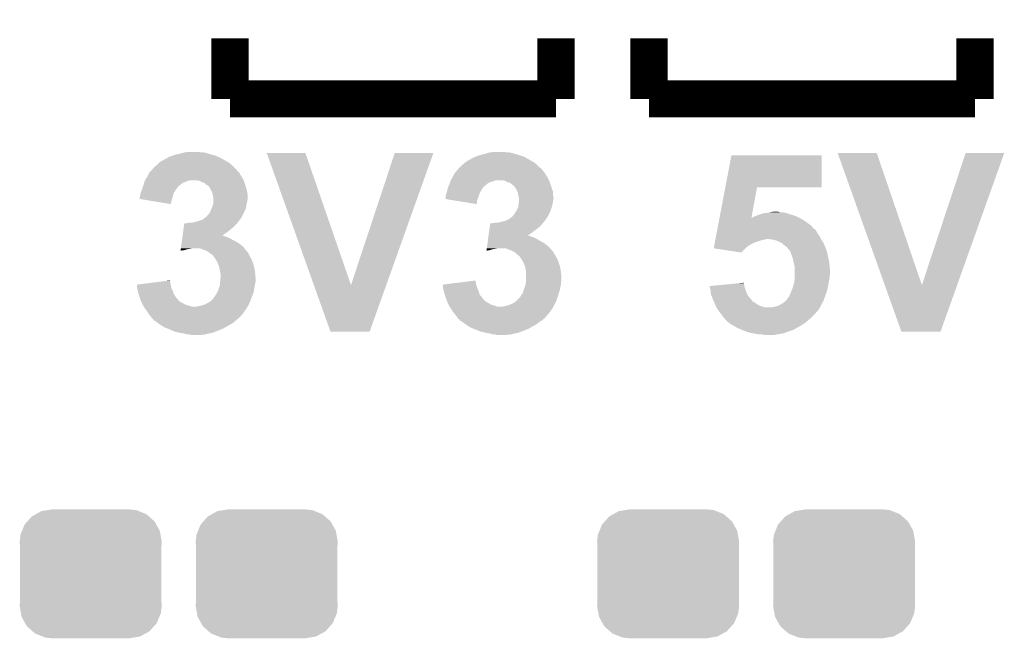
# Model space of a CAD drawing. Extents: x -0.05 to 0.95, y -0.15 to 2.1.
# Tile 6 of 38: x 0.32 to 0.54, y 0.09 to 0.23. Entities that reach past the tile are written whole.
import ezdxf

# ---------------------------------------------------------------- set-up
doc = ezdxf.new("R2010")
doc.units = 0
doc.layers.get('0').update_dxf_attribs({"linetype": 'CONTINUOUS'})
doc.layers.add('PAC1811_CLICK_V100A_GTO', color=14, linetype='CONTINUOUS')
doc.layers.add('PAC1811_CLICK_V100A_GTS', color=12, linetype='CONTINUOUS')

# ---------------------------------------------------------------- blocks, each defined once
blk = doc.blocks.new('CUSTOM_78')
for points in [[(-0.01263, 0.01234), (-0.01175, 0.01282), (0.01249, 0.01234), (0.01194, 0.01282)], [(-0.01175, 0.01282), (-0.01057, 0.01347), (0.01194, 0.01282), (0.01032, 0.01347)], [(-0.01057, 0.01347), (-0.0092, 0.01369), (0.01032, 0.01347), (0.00976, 0.01369)], [(-0.0092, 0.01369), (-0.00825, 0.01385), (0.00976, 0.01369), (0.00825, 0.01385)], [(-0.01475, 0.00922), (-0.01419, 0.01059), (0.01485, 0.00922), (0.01409, 0.01059)], [(-0.01419, 0.01059), (-0.01358, 0.01127), (0.01409, 0.01059), (0.01371, 0.01127)], [(-0.01358, 0.01127), (-0.01263, 0.01234), (0.01371, 0.01127), (0.01249, 0.01234)], [(-0.01508, 0.00841), (-0.01475, 0.00922), (0.01499, 0.00841), (0.01485, 0.00922)], [(-0.01525, 0.0069), (-0.01508, 0.00841), (0.01525, 0.0069), (0.01499, 0.00841)], [(-0.0152, 0.00607), (-0.01525, 0.0069), (0.0152, 0.00607), (0.01525, 0.0069)], [(-0.0152, -0.00607), (-0.0152, 0.00607), (0.0152, -0.00607), (0.0152, 0.00607)], [(-0.01525, -0.0069), (-0.0152, -0.00607), (0.01525, -0.0069), (0.0152, -0.00607)], [(-0.01499, -0.00841), (-0.01525, -0.0069), (0.01508, -0.00841), (0.01525, -0.0069)], [(-0.01485, -0.00922), (-0.01499, -0.00841), (0.01475, -0.00922), (0.01508, -0.00841)], [(-0.01409, -0.01059), (-0.01485, -0.00922), (0.01419, -0.01059), (0.01475, -0.00922)], [(-0.01371, -0.01127), (-0.01409, -0.01059), (0.01358, -0.01127), (0.01419, -0.01059)], [(-0.01249, -0.01234), (-0.01371, -0.01127), (0.01263, -0.01234), (0.01358, -0.01127)], [(-0.01194, -0.01282), (-0.01249, -0.01234), (0.01175, -0.01282), (0.01263, -0.01234)], [(-0.01032, -0.01347), (-0.01194, -0.01282), (0.01057, -0.01347), (0.01175, -0.01282)], [(-0.00976, -0.01369), (-0.01032, -0.01347), (0.0092, -0.01369), (0.01057, -0.01347)], [(-0.00825, -0.01385), (-0.00976, -0.01369), (0.00825, -0.01385), (0.0092, -0.01369)]]:
    blk.add_solid(points)

msp = doc.modelspace()

# ---------------------------------------------------------------- linework, layer by layer
at = {"layer": 'PAC1811_CLICK_V100A_GTO', "const_width": 0.008}
for points in [[(0.37, 0.208), (0.37, 0.221)], [(0.44, 0.208), (0.44, 0.221)], [(0.46, 0.208), (0.46, 0.221)], [(0.53, 0.208), (0.53, 0.221)], [(0.37, 0.208), (0.44, 0.208)], [(0.46, 0.208), (0.53, 0.208)]]:
    msp.add_lwpolyline(points, dxfattribs=at)
at = {"layer": 'PAC1811_CLICK_V100A_GTO'}
for points in [[(0.3549, 0.1944), (0.35616, 0.1951), (0.36962, 0.1944), (0.3684, 0.1951)], [(0.35616, 0.1951), (0.3567, 0.1954), (0.3684, 0.1951), (0.3678, 0.1954)], [(0.3567, 0.1954), (0.3568, 0.1955), (0.3678, 0.1954), (0.3676, 0.1955)], [(0.3568, 0.1955), (0.3577, 0.1958), (0.3676, 0.1955), (0.3669, 0.1958)], [(0.3577, 0.1958), (0.3583, 0.196), (0.3669, 0.1958), (0.3662, 0.196)], [(0.3583, 0.196), (0.3592, 0.1962), (0.3662, 0.196), (0.3655, 0.1962)], [(0.3592, 0.1962), (0.35987, 0.1964), (0.3655, 0.1962), (0.3649, 0.1964)], [(0.35987, 0.1964), (0.3602, 0.1965), (0.3649, 0.1964), (0.3643, 0.1965)], [(0.3602, 0.1965), (0.3612, 0.1966), (0.3638, 0.1965), (0.3633, 0.1966)], [(0.38803, 0.168), (0.3779, 0.1964), (0.396, 0.168), (0.3862, 0.1964)], [(0.3779, 0.1964), (0.3779, 0.1964), (0.3862, 0.1964), (0.3779, 0.1964)], [(0.396, 0.168), (0.4054, 0.1964), (0.40357, 0.168), (0.4137, 0.1964)], [(0.4054, 0.1964), (0.4054, 0.1964), (0.4137, 0.1964), (0.4054, 0.1964)], [(0.4206, 0.1944), (0.4214, 0.1949), (0.43522, 0.1944), (0.43435, 0.1949)], [(0.4214, 0.1949), (0.4223, 0.1954), (0.43435, 0.1949), (0.43348, 0.1954)], [(0.4223, 0.1954), (0.4224, 0.1954), (0.43348, 0.1954), (0.43347, 0.1954)], [(0.4224, 0.1955), (0.4228, 0.1956), (0.4333, 0.1955), (0.43303, 0.1956)], [(0.4224, 0.1954), (0.4224, 0.1955), (0.43347, 0.1954), (0.4333, 0.1955)], [(0.4228, 0.1956), (0.4233, 0.1958), (0.43303, 0.1956), (0.4325, 0.1958)], [(0.4233, 0.1958), (0.424, 0.196), (0.4325, 0.1958), (0.4318, 0.196)], [(0.424, 0.196), (0.4248, 0.1962), (0.4318, 0.196), (0.4311, 0.1962)], [(0.4248, 0.1962), (0.42547, 0.1964), (0.4311, 0.1962), (0.4305, 0.1964)], [(0.42547, 0.1964), (0.4258, 0.1965), (0.4305, 0.1964), (0.4299, 0.1965)], [(0.4258, 0.1965), (0.4269, 0.1966), (0.4294, 0.1965), (0.4289, 0.1966)], [(0.47639, 0.189), (0.4777, 0.1959), (0.4971, 0.189), (0.4971, 0.1959)], [(0.4777, 0.1959), (0.4777, 0.1959), (0.4971, 0.1959), (0.4777, 0.1959)], [(0.51063, 0.168), (0.5005, 0.1964), (0.5186, 0.168), (0.5089, 0.1964)], [(0.5005, 0.1964), (0.5005, 0.1964), (0.5089, 0.1964), (0.5005, 0.1964)], [(0.5186, 0.168), (0.528, 0.1964), (0.52617, 0.168), (0.5363, 0.1964)], [(0.528, 0.1964), (0.528, 0.1964), (0.5363, 0.1964), (0.528, 0.1964)], [(0.3527, 0.1922), (0.3531, 0.1926), (0.3719, 0.1922), (0.3715, 0.1926)], [(0.3531, 0.1926), (0.3533, 0.1928), (0.3715, 0.1926), (0.37143, 0.1928)], [(0.3533, 0.1928), (0.35338, 0.1929), (0.37143, 0.1928), (0.3714, 0.1929)], [(0.35338, 0.1929), (0.35346, 0.193), (0.3714, 0.1929), (0.3712, 0.193)], [(0.35346, 0.193), (0.3537, 0.1933), (0.3712, 0.193), (0.3709, 0.1933)], [(0.3537, 0.1933), (0.35418, 0.1937), (0.3709, 0.1933), (0.3705, 0.1937)], [(0.35418, 0.1937), (0.3543, 0.1938), (0.3705, 0.1937), (0.37038, 0.1938)], [(0.3543, 0.1938), (0.3548, 0.1943), (0.37038, 0.1938), (0.3698, 0.1943)], [(0.3548, 0.1943), (0.3549, 0.1944), (0.3698, 0.1943), (0.36962, 0.1944)], [(0.4186, 0.1924), (0.41875, 0.1926), (0.43736, 0.1924), (0.4372, 0.1926)], [(0.41875, 0.1926), (0.4189, 0.1928), (0.4372, 0.1926), (0.43707, 0.1928)], [(0.4189, 0.1928), (0.419, 0.1929), (0.43707, 0.1928), (0.437, 0.1929)], [(0.419, 0.1929), (0.4192, 0.1931), (0.437, 0.1929), (0.4368, 0.1931)], [(0.4192, 0.1931), (0.4198, 0.1937), (0.4367, 0.1931), (0.4361, 0.1937)], [(0.4192, 0.1931), (0.4192, 0.1931), (0.4368, 0.1931), (0.4367, 0.1931)], [(0.4198, 0.1937), (0.4199, 0.1938), (0.4361, 0.1937), (0.43598, 0.1938)], [(0.4199, 0.1938), (0.42048, 0.1943), (0.43598, 0.1938), (0.4354, 0.1943)], [(0.42048, 0.1943), (0.4206, 0.1944), (0.4354, 0.1943), (0.43522, 0.1944)], [(0.35158, 0.19), (0.3517, 0.1904), (0.36, 0.19), (0.361, 0.1904)], [(0.3517, 0.1904), (0.35176, 0.1905), (0.361, 0.1904), (0.3615, 0.1905)], [(0.35176, 0.1905), (0.3522, 0.1912), (0.37294, 0.1905), (0.37256, 0.1912)], [(0.3522, 0.1912), (0.35226, 0.1913), (0.37256, 0.1912), (0.3725, 0.1913)], [(0.35226, 0.1913), (0.3527, 0.1921), (0.3725, 0.1913), (0.372, 0.1921)], [(0.3527, 0.1921), (0.3527, 0.1922), (0.372, 0.1921), (0.3719, 0.1922)], [(0.3635, 0.1904), (0.3628, 0.1905), (0.373, 0.1904), (0.37294, 0.1905)], [(0.364, 0.1901), (0.3635, 0.1904), (0.3731, 0.1901), (0.373, 0.1904)], [(0.41732, 0.1902), (0.4174, 0.1904), (0.4262, 0.1902), (0.4267, 0.1904)], [(0.4174, 0.1904), (0.41745, 0.1905), (0.4267, 0.1904), (0.4271, 0.1905)], [(0.41745, 0.1905), (0.4178, 0.1912), (0.43854, 0.1905), (0.43816, 0.1912)], [(0.4178, 0.1912), (0.41786, 0.1913), (0.43816, 0.1912), (0.4381, 0.1913)], [(0.41786, 0.1913), (0.4183, 0.1921), (0.4381, 0.1913), (0.4376, 0.1921)], [(0.4183, 0.1921), (0.4186, 0.1924), (0.4376, 0.1921), (0.43736, 0.1924)], [(0.4291, 0.1904), (0.4285, 0.1905), (0.4386, 0.1904), (0.43854, 0.1905)], [(0.4296, 0.1901), (0.4291, 0.1904), (0.4387, 0.1901), (0.4386, 0.1904)], [(0.3508, 0.1877), (0.35099, 0.1882), (0.3579, 0.1877), (0.3582, 0.1882)], [(0.35099, 0.1882), (0.3511, 0.1885), (0.3582, 0.1882), (0.35842, 0.1885)], [(0.3511, 0.1885), (0.35113, 0.1886), (0.35842, 0.1885), (0.3585, 0.1886)], [(0.35113, 0.1886), (0.35127, 0.189), (0.3585, 0.1886), (0.3587, 0.189)], [(0.35127, 0.189), (0.3513, 0.1891), (0.3587, 0.189), (0.3589, 0.1891)], [(0.3513, 0.1891), (0.35133, 0.1892), (0.3589, 0.1891), (0.3589, 0.1892)], [(0.35133, 0.1892), (0.3514, 0.1894), (0.3589, 0.1892), (0.35915, 0.1894)], [(0.3514, 0.1894), (0.35146, 0.1896), (0.35915, 0.1894), (0.3594, 0.1896)], [(0.35146, 0.1896), (0.35158, 0.19), (0.3594, 0.1896), (0.36, 0.19)], [(0.3644, 0.19), (0.364, 0.1901), (0.37313, 0.19), (0.3731, 0.1901)], [(0.3648, 0.1897), (0.3644, 0.19), (0.37323, 0.1897), (0.37313, 0.19)], [(0.365, 0.1895), (0.3648, 0.1897), (0.3733, 0.1895), (0.37323, 0.1897)], [(0.3652, 0.1894), (0.365, 0.1895), (0.37333, 0.1894), (0.3733, 0.1895)], [(0.36546, 0.1892), (0.3653, 0.1894), (0.3734, 0.1892), (0.37333, 0.1894)], [(0.3657, 0.1889), (0.36546, 0.1892), (0.37348, 0.1889), (0.3734, 0.1892)], [(0.3659, 0.1884), (0.3657, 0.1889), (0.3736, 0.1884), (0.37348, 0.1889)], [(0.36614, 0.188), (0.3659, 0.1884), (0.3737, 0.188), (0.3736, 0.1884)], [(0.4165, 0.1877), (0.41663, 0.1882), (0.4236, 0.1877), (0.4239, 0.1882)], [(0.41663, 0.1882), (0.4167, 0.1885), (0.4239, 0.1882), (0.42405, 0.1885)], [(0.4167, 0.1885), (0.41673, 0.1886), (0.42405, 0.1885), (0.4241, 0.1886)], [(0.41673, 0.1886), (0.41687, 0.189), (0.4241, 0.1886), (0.4244, 0.189)], [(0.41687, 0.189), (0.41693, 0.1892), (0.4244, 0.189), (0.4246, 0.1892)], [(0.41693, 0.1892), (0.417, 0.1894), (0.4246, 0.1892), (0.42485, 0.1894)], [(0.417, 0.1894), (0.41724, 0.19), (0.42485, 0.1894), (0.4256, 0.19)], [(0.41724, 0.19), (0.41732, 0.1902), (0.4256, 0.19), (0.4262, 0.1902)], [(0.4301, 0.19), (0.4296, 0.1901), (0.43873, 0.19), (0.4387, 0.1901)], [(0.4305, 0.1897), (0.4301, 0.19), (0.43883, 0.1897), (0.43873, 0.19)], [(0.4307, 0.1895), (0.4305, 0.1897), (0.4389, 0.1895), (0.43883, 0.1897)], [(0.4309, 0.1894), (0.4307, 0.1895), (0.43893, 0.1894), (0.4389, 0.1895)], [(0.4313, 0.1889), (0.4309, 0.1894), (0.4391, 0.1889), (0.43893, 0.1894)], [(0.4316, 0.1884), (0.4313, 0.1889), (0.43927, 0.1884), (0.4391, 0.1889)], [(0.43176, 0.188), (0.4316, 0.1884), (0.4394, 0.188), (0.43927, 0.1884)], [(0.47515, 0.1825), (0.47639, 0.189), (0.482, 0.1825), (0.4832, 0.189)], [(0.47639, 0.189), (0.47639, 0.189), (0.4832, 0.189), (0.4971, 0.189)], [(0.3506, 0.1868), (0.3507, 0.1871), (0.35764, 0.1868), (0.35773, 0.1871)], [(0.3506, 0.1865), (0.3506, 0.1868), (0.35756, 0.1865), (0.35764, 0.1868)], [(0.35182, 0.1863), (0.3506, 0.1865), (0.3575, 0.1863), (0.35756, 0.1865)], [(0.3507, 0.1871), (0.3508, 0.1877), (0.35773, 0.1871), (0.3579, 0.1877)], [(0.3573, 0.1854), (0.35182, 0.1863), (0.3573, 0.1854), (0.3575, 0.1863)], [(0.3662, 0.1879), (0.36614, 0.188), (0.37372, 0.1879), (0.3737, 0.188)], [(0.3663, 0.1874), (0.3662, 0.1879), (0.3738, 0.1874), (0.37372, 0.1879)], [(0.3664, 0.1869), (0.3663, 0.1874), (0.3738, 0.1869), (0.3738, 0.1874)], [(0.3664, 0.1863), (0.3664, 0.1869), (0.3738, 0.1863), (0.3738, 0.1869)], [(0.3664, 0.1855), (0.3664, 0.1863), (0.3736, 0.1855), (0.3738, 0.1863)], [(0.4162, 0.1865), (0.4163, 0.1866), (0.42319, 0.1865), (0.42323, 0.1866)], [(0.41744, 0.1863), (0.4162, 0.1865), (0.4231, 0.1863), (0.42319, 0.1865)], [(0.4163, 0.1871), (0.4165, 0.1877), (0.42343, 0.1871), (0.4236, 0.1877)], [(0.4163, 0.187), (0.4163, 0.1871), (0.4234, 0.187), (0.42343, 0.1871)], [(0.4163, 0.1866), (0.4163, 0.187), (0.42323, 0.1866), (0.4234, 0.187)], [(0.423, 0.1854), (0.41744, 0.1863), (0.423, 0.1854), (0.4231, 0.1863)], [(0.4318, 0.1879), (0.43176, 0.188), (0.4394, 0.1879), (0.4394, 0.188)], [(0.4319, 0.1874), (0.4318, 0.1879), (0.4394, 0.1874), (0.4394, 0.1879)], [(0.432, 0.1869), (0.4319, 0.1874), (0.43947, 0.1869), (0.4394, 0.1874)], [(0.43207, 0.1867), (0.432, 0.1869), (0.4395, 0.1867), (0.43947, 0.1869)], [(0.43206, 0.1859), (0.4321, 0.1863), (0.4394, 0.1859), (0.4394, 0.1863)], [(0.4321, 0.1866), (0.43207, 0.1867), (0.4395, 0.1866), (0.4395, 0.1867)], [(0.4321, 0.1865), (0.4321, 0.1866), (0.4395, 0.1865), (0.4395, 0.1866)], [(0.4321, 0.1863), (0.4321, 0.1865), (0.4394, 0.1863), (0.4395, 0.1865)], [(0.3657, 0.1836), (0.3659, 0.1841), (0.373, 0.1836), (0.37325, 0.1841)], [(0.3659, 0.1841), (0.36605, 0.1844), (0.37325, 0.1841), (0.3734, 0.1844)], [(0.36605, 0.1844), (0.3662, 0.1847), (0.3734, 0.1844), (0.37345, 0.1847)], [(0.3662, 0.1847), (0.36629, 0.185), (0.37345, 0.1847), (0.3735, 0.185)], [(0.36629, 0.185), (0.3664, 0.1854), (0.3735, 0.185), (0.37358, 0.1854)], [(0.3664, 0.1854), (0.3664, 0.1855), (0.37358, 0.1854), (0.3736, 0.1855)], [(0.43142, 0.1838), (0.4316, 0.1841), (0.4388, 0.1838), (0.4389, 0.1841)], [(0.4316, 0.1841), (0.4319, 0.1847), (0.4389, 0.1841), (0.4391, 0.1847)], [(0.4319, 0.1847), (0.43194, 0.185), (0.4391, 0.1847), (0.4392, 0.185)], [(0.43194, 0.185), (0.432, 0.1854), (0.4392, 0.185), (0.43928, 0.1854)], [(0.432, 0.1854), (0.43201, 0.1855), (0.43928, 0.1854), (0.4393, 0.1855)], [(0.43201, 0.1855), (0.43206, 0.1859), (0.4393, 0.1855), (0.4394, 0.1859)], [(0.3634, 0.1818), (0.36367, 0.1819), (0.37193, 0.1818), (0.372, 0.1819)], [(0.36367, 0.1819), (0.3642, 0.1821), (0.372, 0.1819), (0.37217, 0.1821)], [(0.3642, 0.1821), (0.36468, 0.1825), (0.37217, 0.1821), (0.3725, 0.1825)], [(0.36468, 0.1825), (0.3648, 0.1826), (0.3725, 0.1825), (0.37254, 0.1826)], [(0.3649, 0.1826), (0.3651, 0.1829), (0.37254, 0.1826), (0.37267, 0.1829)], [(0.3651, 0.1829), (0.3653, 0.1831), (0.37267, 0.1829), (0.37276, 0.1831)], [(0.3653, 0.1831), (0.36538, 0.1832), (0.37276, 0.1831), (0.3728, 0.1832)], [(0.36538, 0.1832), (0.3657, 0.1836), (0.3728, 0.1832), (0.373, 0.1836)], [(0.4291, 0.1818), (0.42933, 0.1819), (0.43761, 0.1818), (0.4377, 0.1819)], [(0.42933, 0.1819), (0.4298, 0.1821), (0.4377, 0.1819), (0.43783, 0.1821)], [(0.4298, 0.1821), (0.43036, 0.1825), (0.43783, 0.1821), (0.4381, 0.1825)], [(0.43036, 0.1825), (0.4305, 0.1826), (0.4381, 0.1825), (0.43816, 0.1826)], [(0.4305, 0.1826), (0.431, 0.1831), (0.43816, 0.1826), (0.43844, 0.1831)], [(0.431, 0.1831), (0.43106, 0.1832), (0.43844, 0.1831), (0.4385, 0.1832)], [(0.43106, 0.1832), (0.43142, 0.1838), (0.4385, 0.1832), (0.4388, 0.1838)], [(0.47502, 0.1818), (0.47512, 0.1823), (0.4934, 0.1818), (0.4926, 0.1823)], [(0.47512, 0.1823), (0.47515, 0.1825), (0.4926, 0.1823), (0.4922, 0.1825)], [(0.47515, 0.1825), (0.47515, 0.1825), (0.482, 0.1825), (0.4822, 0.1825)], [(0.4822, 0.1825), (0.48235, 0.1826), (0.4922, 0.1825), (0.492, 0.1826)], [(0.48235, 0.1826), (0.4825, 0.1827), (0.492, 0.1826), (0.49177, 0.1827)], [(0.4825, 0.1827), (0.483, 0.1829), (0.49177, 0.1827), (0.4913, 0.1829)], [(0.483, 0.1829), (0.4836, 0.1831), (0.4913, 0.1829), (0.49065, 0.1831)], [(0.4836, 0.1831), (0.48413, 0.1833), (0.49065, 0.1831), (0.49, 0.1833)], [(0.48413, 0.1833), (0.4844, 0.1834), (0.49, 0.1833), (0.4897, 0.1834)], [(0.4844, 0.1834), (0.4852, 0.1835), (0.4897, 0.1834), (0.4894, 0.1835)], [(0.4852, 0.1835), (0.4857, 0.1836), (0.4894, 0.1835), (0.4888, 0.1836)], [(0.4857, 0.1836), (0.4862, 0.1837), (0.4883, 0.1836), (0.4879, 0.1837)], [(0.4862, 0.1837), (0.4871, 0.1838), (0.4879, 0.1837), (0.4876, 0.1838)], [(0.4871, 0.1838), (0.4871, 0.1838), (0.4876, 0.1838), (0.4871, 0.1838)], [(0.35993, 0.1793), (0.36001, 0.1799), (0.3693, 0.1793), (0.3701, 0.1799)], [(0.36001, 0.1799), (0.36009, 0.1805), (0.3701, 0.1799), (0.3708, 0.1805)], [(0.36009, 0.1805), (0.36019, 0.1812), (0.3708, 0.1805), (0.3715, 0.1812)], [(0.36019, 0.1812), (0.3602, 0.1813), (0.3715, 0.1812), (0.37157, 0.1813)], [(0.3607, 0.1813), (0.3613, 0.1814), (0.37157, 0.1813), (0.37164, 0.1814)], [(0.3619, 0.1814), (0.3627, 0.1816), (0.37164, 0.1814), (0.37179, 0.1816)], [(0.3627, 0.1816), (0.3634, 0.1818), (0.37179, 0.1816), (0.37193, 0.1818)], [(0.42563, 0.1793), (0.42579, 0.1805), (0.4349, 0.1793), (0.4365, 0.1805)], [(0.42579, 0.1805), (0.4259, 0.1813), (0.4365, 0.1805), (0.43719, 0.1813)], [(0.4264, 0.1813), (0.4269, 0.1814), (0.43719, 0.1813), (0.43727, 0.1814)], [(0.4276, 0.1814), (0.4283, 0.1816), (0.43727, 0.1814), (0.43744, 0.1816)], [(0.4283, 0.1816), (0.4291, 0.1818), (0.43744, 0.1816), (0.43761, 0.1818)], [(0.47458, 0.1795), (0.47464, 0.1798), (0.496, 0.1795), (0.4958, 0.1798)], [(0.47464, 0.1798), (0.4747, 0.1801), (0.4958, 0.1798), (0.4955, 0.1801)], [(0.4747, 0.1801), (0.47483, 0.1808), (0.4954, 0.1801), (0.4948, 0.1808)], [(0.4747, 0.1801), (0.4747, 0.1801), (0.4955, 0.1801), (0.4954, 0.1801)], [(0.47483, 0.1808), (0.47502, 0.1818), (0.4948, 0.1808), (0.4934, 0.1818)], [(0.35962, 0.177), (0.35975, 0.178), (0.3719, 0.177), (0.3701, 0.178)], [(0.35975, 0.178), (0.35979, 0.1783), (0.3701, 0.178), (0.3694, 0.1783)], [(0.35979, 0.1783), (0.35982, 0.1785), (0.3694, 0.1783), (0.3688, 0.1785)], [(0.35982, 0.1785), (0.35983, 0.1786), (0.3688, 0.1785), (0.3686, 0.1786)], [(0.35983, 0.1786), (0.35993, 0.1793), (0.3683, 0.1786), (0.3693, 0.1793)], [(0.35983, 0.1786), (0.35983, 0.1786), (0.3686, 0.1786), (0.3683, 0.1786)], [(0.42539, 0.1775), (0.42545, 0.178), (0.4366, 0.1775), (0.4358, 0.178)], [(0.42545, 0.178), (0.42549, 0.1783), (0.4358, 0.178), (0.4351, 0.1783)], [(0.42549, 0.1783), (0.42553, 0.1786), (0.4351, 0.1783), (0.4342, 0.1786)], [(0.42553, 0.1786), (0.42563, 0.1793), (0.4339, 0.1786), (0.4349, 0.1793)], [(0.42553, 0.1786), (0.42553, 0.1786), (0.4342, 0.1786), (0.4339, 0.1786)], [(0.4742, 0.1775), (0.47424, 0.1777), (0.4837, 0.1775), (0.4844, 0.1777)], [(0.47424, 0.1777), (0.47426, 0.1778), (0.4844, 0.1777), (0.485, 0.1778)], [(0.47426, 0.1778), (0.47428, 0.1779), (0.485, 0.1778), (0.4852, 0.1779)], [(0.47428, 0.1779), (0.47434, 0.1782), (0.49695, 0.1779), (0.4968, 0.1782)], [(0.47428, 0.1779), (0.47428, 0.1779), (0.4852, 0.1779), (0.4855, 0.1779)], [(0.47434, 0.1782), (0.47443, 0.1787), (0.4968, 0.1782), (0.4965, 0.1787)], [(0.47443, 0.1787), (0.47451, 0.1791), (0.4965, 0.1787), (0.4962, 0.1791)], [(0.47451, 0.1791), (0.47458, 0.1795), (0.4962, 0.1791), (0.496, 0.1795)], [(0.4864, 0.1778), (0.4855, 0.1779), (0.497, 0.1778), (0.49695, 0.1779)], [(0.4873, 0.1776), (0.4864, 0.1778), (0.4971, 0.1776), (0.497, 0.1778)], [(0.35941, 0.1755), (0.35944, 0.1757), (0.3602, 0.1755), (0.3608, 0.1757)], [(0.35944, 0.1757), (0.35945, 0.1758), (0.3608, 0.1757), (0.3614, 0.1758)], [(0.35945, 0.1758), (0.35947, 0.1759), (0.3614, 0.1758), (0.3619, 0.1759)], [(0.35947, 0.1759), (0.35952, 0.1763), (0.37311, 0.1759), (0.3728, 0.1763)], [(0.35952, 0.1763), (0.35962, 0.177), (0.3728, 0.1763), (0.3719, 0.177)], [(0.3643, 0.1756), (0.3636, 0.1759), (0.37334, 0.1756), (0.37311, 0.1759)], [(0.3649, 0.1754), (0.3643, 0.1756), (0.3735, 0.1754), (0.37334, 0.1756)], [(0.42511, 0.1755), (0.42514, 0.1757), (0.4258, 0.1755), (0.4264, 0.1757)], [(0.42514, 0.1757), (0.42515, 0.1758), (0.4264, 0.1757), (0.427, 0.1758)], [(0.42515, 0.1758), (0.42517, 0.1759), (0.427, 0.1758), (0.4275, 0.1759)], [(0.42517, 0.1759), (0.42522, 0.1763), (0.43876, 0.1759), (0.4384, 0.1763)], [(0.42522, 0.1763), (0.42532, 0.177), (0.4384, 0.1763), (0.4375, 0.177)], [(0.42532, 0.177), (0.42539, 0.1775), (0.4375, 0.177), (0.4366, 0.1775)], [(0.4299, 0.1756), (0.4293, 0.1759), (0.43902, 0.1756), (0.43876, 0.1759)], [(0.4305, 0.1754), (0.4299, 0.1756), (0.4392, 0.1754), (0.43902, 0.1756)], [(0.4739, 0.1759), (0.47392, 0.176), (0.4807, 0.1759), (0.4808, 0.176)], [(0.4798, 0.175), (0.4739, 0.1759), (0.4798, 0.175), (0.4807, 0.1759)], [(0.47392, 0.176), (0.47399, 0.1764), (0.4808, 0.176), (0.4813, 0.1764)], [(0.47399, 0.1764), (0.47405, 0.1767), (0.4813, 0.1764), (0.4818, 0.1767)], [(0.47405, 0.1767), (0.47415, 0.1772), (0.4818, 0.1767), (0.4828, 0.1772)], [(0.47415, 0.1772), (0.4742, 0.1775), (0.4828, 0.1772), (0.4837, 0.1775)], [(0.488, 0.1773), (0.4873, 0.1776), (0.4973, 0.1773), (0.4971, 0.1776)], [(0.4886, 0.177), (0.488, 0.1773), (0.4975, 0.177), (0.4973, 0.1773)], [(0.489, 0.1766), (0.4886, 0.177), (0.49767, 0.1766), (0.4975, 0.177)], [(0.4894, 0.1763), (0.489, 0.1766), (0.4978, 0.1763), (0.49767, 0.1766)], [(0.4897, 0.1761), (0.4894, 0.1763), (0.49788, 0.1761), (0.4978, 0.1763)], [(0.4897, 0.176), (0.4897, 0.1761), (0.49791, 0.176), (0.49788, 0.1761)], [(0.49013, 0.1755), (0.4897, 0.176), (0.4981, 0.1755), (0.49791, 0.176)], [(0.3594, 0.1754), (0.3602, 0.1755), (0.3594, 0.1754), (0.35941, 0.1755)], [(0.3654, 0.1751), (0.3649, 0.1754), (0.3738, 0.1751), (0.3735, 0.1754)], [(0.36553, 0.175), (0.3654, 0.1751), (0.3739, 0.175), (0.3738, 0.1751)], [(0.3662, 0.1745), (0.36553, 0.175), (0.3741, 0.1745), (0.3739, 0.175)], [(0.3664, 0.1743), (0.3662, 0.1745), (0.37421, 0.1743), (0.3741, 0.1745)], [(0.36676, 0.1738), (0.3664, 0.1743), (0.3745, 0.1738), (0.37421, 0.1743)], [(0.3669, 0.1736), (0.36676, 0.1738), (0.37459, 0.1736), (0.3745, 0.1738)], [(0.3673, 0.1729), (0.3669, 0.1736), (0.3749, 0.1729), (0.37459, 0.1736)], [(0.4251, 0.1754), (0.4258, 0.1755), (0.4251, 0.1754), (0.42511, 0.1755)], [(0.4307, 0.1753), (0.4305, 0.1754), (0.4393, 0.1753), (0.4392, 0.1754)], [(0.4311, 0.1751), (0.4307, 0.1753), (0.43943, 0.1751), (0.4393, 0.1753)], [(0.43123, 0.175), (0.4311, 0.1751), (0.4395, 0.175), (0.43943, 0.1751)], [(0.4315, 0.1748), (0.43123, 0.175), (0.43962, 0.1748), (0.4395, 0.175)], [(0.4318, 0.1745), (0.4315, 0.1748), (0.4398, 0.1745), (0.43962, 0.1748)], [(0.432, 0.1743), (0.4318, 0.1745), (0.43991, 0.1743), (0.4398, 0.1745)], [(0.43246, 0.1738), (0.4321, 0.1743), (0.4402, 0.1738), (0.43991, 0.1743)], [(0.4326, 0.1736), (0.43246, 0.1738), (0.44029, 0.1736), (0.4402, 0.1738)], [(0.433, 0.1729), (0.4326, 0.1736), (0.4406, 0.1729), (0.44029, 0.1736)], [(0.4903, 0.1753), (0.49013, 0.1755), (0.49816, 0.1753), (0.4981, 0.1755)], [(0.49049, 0.1748), (0.4903, 0.1753), (0.4983, 0.1748), (0.49816, 0.1753)], [(0.4906, 0.1745), (0.49049, 0.1748), (0.49837, 0.1745), (0.4983, 0.1748)], [(0.4908, 0.1739), (0.4906, 0.1745), (0.4985, 0.1739), (0.49837, 0.1745)], [(0.4909, 0.1736), (0.4908, 0.1739), (0.49856, 0.1736), (0.4985, 0.1739)], [(0.49106, 0.1729), (0.4909, 0.1736), (0.4987, 0.1729), (0.49856, 0.1736)], [(0.3676, 0.1722), (0.3673, 0.1729), (0.37511, 0.1722), (0.3749, 0.1729)], [(0.36767, 0.1719), (0.3676, 0.1722), (0.3752, 0.1719), (0.37511, 0.1722)], [(0.3678, 0.1714), (0.36767, 0.1719), (0.37529, 0.1714), (0.3752, 0.1719)], [(0.3679, 0.1708), (0.3678, 0.1714), (0.3754, 0.1708), (0.37529, 0.1714)], [(0.4333, 0.1722), (0.433, 0.1729), (0.44081, 0.1722), (0.4406, 0.1729)], [(0.43338, 0.1719), (0.4333, 0.1722), (0.4409, 0.1719), (0.44081, 0.1722)], [(0.4335, 0.1714), (0.43338, 0.1719), (0.44099, 0.1714), (0.4409, 0.1719)], [(0.4336, 0.1708), (0.4335, 0.1714), (0.4411, 0.1708), (0.44099, 0.1714)], [(0.4911, 0.1727), (0.49106, 0.1729), (0.49872, 0.1727), (0.4987, 0.1729)], [(0.4913, 0.1719), (0.4911, 0.1727), (0.4988, 0.1719), (0.49872, 0.1727)], [(0.4913, 0.1709), (0.4913, 0.1719), (0.4989, 0.1709), (0.4988, 0.1719)], [(0.36789, 0.1687), (0.36797, 0.1695), (0.3755, 0.1687), (0.3755, 0.1695)], [(0.368, 0.1703), (0.3679, 0.1708), (0.37544, 0.1703), (0.3754, 0.1708)], [(0.36797, 0.1695), (0.368, 0.1698), (0.3755, 0.1695), (0.37548, 0.1698)], [(0.368, 0.1698), (0.368, 0.1703), (0.37548, 0.1698), (0.37544, 0.1703)], [(0.4336, 0.1695), (0.4336, 0.1708), (0.4412, 0.1695), (0.4411, 0.1708)], [(0.4336, 0.169), (0.4336, 0.1695), (0.4412, 0.169), (0.4412, 0.1695)], [(0.4911, 0.1682), (0.49127, 0.1692), (0.49853, 0.1682), (0.4987, 0.1692)], [(0.49127, 0.1692), (0.4913, 0.1694), (0.4987, 0.1692), (0.49874, 0.1694)], [(0.4913, 0.1704), (0.4913, 0.1709), (0.4989, 0.1704), (0.4989, 0.1709)], [(0.4913, 0.1701), (0.4913, 0.1704), (0.4988, 0.1701), (0.4989, 0.1704)], [(0.4913, 0.1697), (0.4913, 0.1701), (0.4988, 0.1697), (0.4988, 0.1701)], [(0.4913, 0.1694), (0.4913, 0.1697), (0.49874, 0.1694), (0.4988, 0.1697)], [(0.35, 0.1681), (0.35316, 0.1685), (0.35728, 0.1681), (0.3572, 0.1685)], [(0.35001, 0.168), (0.35, 0.1681), (0.3573, 0.168), (0.35728, 0.1681)], [(0.35008, 0.1674), (0.35001, 0.168), (0.3574, 0.1674), (0.3573, 0.168)], [(0.3501, 0.1672), (0.35008, 0.1674), (0.3575, 0.1672), (0.3574, 0.1674)], [(0.3502, 0.1668), (0.3501, 0.1672), (0.3577, 0.1668), (0.3575, 0.1672)], [(0.35316, 0.1685), (0.35632, 0.1689), (0.3572, 0.1685), (0.3571, 0.1689)], [(0.35632, 0.1689), (0.3571, 0.169), (0.3571, 0.1689), (0.3571, 0.169)], [(0.3675, 0.167), (0.36776, 0.1677), (0.37518, 0.167), (0.3753, 0.1677)], [(0.36776, 0.1677), (0.3678, 0.1678), (0.3753, 0.1677), (0.37532, 0.1678)], [(0.3678, 0.1678), (0.36789, 0.1687), (0.37532, 0.1678), (0.3755, 0.1687)], [(0.3916, 0.158), (0.38803, 0.168), (0.4, 0.158), (0.40357, 0.168)], [(0.4157, 0.1681), (0.41886, 0.1685), (0.42288, 0.1681), (0.4228, 0.1685)], [(0.41571, 0.168), (0.4157, 0.1681), (0.4229, 0.168), (0.42288, 0.1681)], [(0.41578, 0.1674), (0.41571, 0.168), (0.4231, 0.1674), (0.4229, 0.168)], [(0.4158, 0.1672), (0.41578, 0.1674), (0.4232, 0.1672), (0.4231, 0.1674)], [(0.4159, 0.1668), (0.4158, 0.1672), (0.4234, 0.1668), (0.4232, 0.1672)], [(0.41886, 0.1685), (0.4228, 0.169), (0.4228, 0.1685), (0.4228, 0.169)], [(0.4331, 0.167), (0.43314, 0.1671), (0.44087, 0.167), (0.4409, 0.1671)], [(0.43314, 0.1671), (0.43336, 0.1677), (0.4409, 0.1671), (0.441, 0.1677)], [(0.43336, 0.1677), (0.4334, 0.1678), (0.441, 0.1677), (0.44102, 0.1678)], [(0.4334, 0.1678), (0.43348, 0.1682), (0.44102, 0.1678), (0.4411, 0.1682)], [(0.43348, 0.1682), (0.43358, 0.1687), (0.4411, 0.1682), (0.4411, 0.1687)], [(0.43358, 0.1687), (0.4336, 0.1688), (0.4411, 0.1687), (0.44113, 0.1688)], [(0.4336, 0.1688), (0.4336, 0.169), (0.44113, 0.1688), (0.4412, 0.169)], [(0.473, 0.1678), (0.47718, 0.1682), (0.48048, 0.1678), (0.4804, 0.1682)], [(0.47302, 0.1677), (0.473, 0.1678), (0.4805, 0.1677), (0.48048, 0.1678)], [(0.4732, 0.1669), (0.47302, 0.1677), (0.48077, 0.1669), (0.4805, 0.1677)], [(0.47718, 0.1682), (0.47926, 0.1684), (0.4804, 0.1682), (0.4803, 0.1684)], [(0.47926, 0.1684), (0.4803, 0.1685), (0.4803, 0.1684), (0.4803, 0.1685)], [(0.49057, 0.1667), (0.4908, 0.1673), (0.4982, 0.1667), (0.49834, 0.1673)], [(0.4908, 0.1673), (0.49103, 0.168), (0.49834, 0.1673), (0.4985, 0.168)], [(0.49103, 0.168), (0.4911, 0.1682), (0.4985, 0.168), (0.49853, 0.1682)], [(0.5142, 0.158), (0.51063, 0.168), (0.5226, 0.158), (0.52617, 0.168)], [(0.3503, 0.1664), (0.3502, 0.1668), (0.35785, 0.1664), (0.3577, 0.1668)], [(0.35042, 0.166), (0.3503, 0.1664), (0.358, 0.166), (0.35785, 0.1664)], [(0.35061, 0.1654), (0.35042, 0.166), (0.3584, 0.1654), (0.358, 0.166)], [(0.3508, 0.1648), (0.35061, 0.1654), (0.3589, 0.1648), (0.3584, 0.1654)], [(0.3658, 0.1645), (0.3664, 0.1651), (0.37434, 0.1645), (0.37456, 0.1651)], [(0.3664, 0.1652), (0.3666, 0.1654), (0.3746, 0.1652), (0.37468, 0.1654)], [(0.3664, 0.1651), (0.3664, 0.1652), (0.37456, 0.1651), (0.3746, 0.1652)], [(0.3666, 0.1654), (0.3669, 0.1658), (0.37468, 0.1654), (0.37483, 0.1658)], [(0.3669, 0.1658), (0.3672, 0.1663), (0.37483, 0.1658), (0.37502, 0.1663)], [(0.3672, 0.1663), (0.36729, 0.1665), (0.37502, 0.1663), (0.3751, 0.1665)], [(0.36729, 0.1665), (0.3675, 0.167), (0.3751, 0.1665), (0.37518, 0.167)], [(0.416, 0.1664), (0.4159, 0.1668), (0.4235, 0.1664), (0.4234, 0.1668)], [(0.41613, 0.166), (0.416, 0.1664), (0.4236, 0.166), (0.4235, 0.1664)], [(0.4165, 0.1648), (0.41613, 0.166), (0.4246, 0.1648), (0.4236, 0.166)], [(0.4314, 0.1645), (0.4321, 0.1652), (0.44004, 0.1645), (0.4403, 0.1652)], [(0.4321, 0.1652), (0.4323, 0.1654), (0.4403, 0.1652), (0.44036, 0.1654)], [(0.4323, 0.1654), (0.4325, 0.1658), (0.44036, 0.1654), (0.44048, 0.1658)], [(0.4325, 0.1658), (0.4329, 0.1663), (0.44048, 0.1658), (0.44064, 0.1663)], [(0.4329, 0.1663), (0.43296, 0.1665), (0.44064, 0.1663), (0.4407, 0.1665)], [(0.43296, 0.1665), (0.4331, 0.167), (0.4407, 0.1665), (0.44087, 0.167)], [(0.47324, 0.1665), (0.4732, 0.1669), (0.4809, 0.1665), (0.48077, 0.1669)], [(0.4733, 0.166), (0.47324, 0.1665), (0.48111, 0.166), (0.4809, 0.1665)], [(0.47338, 0.1658), (0.4733, 0.166), (0.4812, 0.1658), (0.48111, 0.166)], [(0.47386, 0.1646), (0.47338, 0.1658), (0.4822, 0.1646), (0.4812, 0.1658)], [(0.4892, 0.1645), (0.4897, 0.165), (0.4974, 0.1645), (0.49759, 0.165)], [(0.4897, 0.165), (0.4898, 0.1652), (0.49759, 0.165), (0.49766, 0.1652)], [(0.4898, 0.1652), (0.4899, 0.1653), (0.49766, 0.1652), (0.4977, 0.1653)], [(0.4899, 0.1653), (0.49, 0.1654), (0.4977, 0.1653), (0.49774, 0.1654)], [(0.49, 0.1654), (0.4902, 0.1658), (0.49774, 0.1654), (0.49788, 0.1658)], [(0.4902, 0.1658), (0.4905, 0.1665), (0.49788, 0.1658), (0.49813, 0.1665)], [(0.4905, 0.1665), (0.49057, 0.1667), (0.49813, 0.1665), (0.4982, 0.1667)], [(0.35094, 0.1645), (0.3508, 0.1648), (0.3592, 0.1645), (0.3589, 0.1648)], [(0.35103, 0.1643), (0.35094, 0.1645), (0.3595, 0.1643), (0.3592, 0.1645)], [(0.35126, 0.1638), (0.35103, 0.1643), (0.3605, 0.1638), (0.3595, 0.1643)], [(0.35135, 0.1636), (0.35126, 0.1638), (0.3611, 0.1636), (0.3605, 0.1638)], [(0.3514, 0.1635), (0.35135, 0.1636), (0.36145, 0.1635), (0.3611, 0.1636)], [(0.35147, 0.1634), (0.3514, 0.1635), (0.3618, 0.1634), (0.36145, 0.1635)], [(0.3518, 0.1629), (0.35147, 0.1634), (0.3735, 0.1629), (0.37381, 0.1634)], [(0.3522, 0.1624), (0.3518, 0.1629), (0.37314, 0.1624), (0.3735, 0.1629)], [(0.3629, 0.1634), (0.3633, 0.1635), (0.37381, 0.1634), (0.37387, 0.1635)], [(0.3633, 0.1635), (0.3639, 0.1636), (0.37387, 0.1635), (0.37394, 0.1636)], [(0.3639, 0.1636), (0.3642, 0.1637), (0.37394, 0.1636), (0.374, 0.1637)], [(0.3642, 0.1637), (0.3645, 0.1638), (0.374, 0.1637), (0.37404, 0.1638)], [(0.3645, 0.1638), (0.3651, 0.1641), (0.37404, 0.1638), (0.37417, 0.1641)], [(0.3651, 0.1641), (0.36562, 0.1644), (0.37417, 0.1641), (0.3743, 0.1644)], [(0.36562, 0.1644), (0.3658, 0.1645), (0.3743, 0.1644), (0.37434, 0.1645)], [(0.41655, 0.1647), (0.4165, 0.1648), (0.4246, 0.1647), (0.4246, 0.1648)], [(0.41673, 0.1643), (0.41655, 0.1647), (0.4252, 0.1643), (0.4246, 0.1647)], [(0.41682, 0.1641), (0.41673, 0.1643), (0.4256, 0.1641), (0.4252, 0.1643)], [(0.41696, 0.1638), (0.41682, 0.1641), (0.4261, 0.1638), (0.4256, 0.1641)], [(0.41705, 0.1636), (0.41696, 0.1638), (0.4268, 0.1636), (0.4261, 0.1638)], [(0.4171, 0.1635), (0.41705, 0.1636), (0.4271, 0.1635), (0.4268, 0.1636)], [(0.41717, 0.1634), (0.4171, 0.1635), (0.4274, 0.1634), (0.4271, 0.1635)], [(0.4175, 0.1629), (0.41717, 0.1634), (0.4392, 0.1629), (0.43945, 0.1634)], [(0.4178, 0.1624), (0.4175, 0.1629), (0.43884, 0.1624), (0.4392, 0.1629)], [(0.4286, 0.1634), (0.429, 0.1635), (0.43945, 0.1634), (0.4395, 0.1635)], [(0.429, 0.1635), (0.4295, 0.1636), (0.4395, 0.1635), (0.43955, 0.1636)], [(0.4295, 0.1636), (0.4298, 0.1637), (0.43955, 0.1636), (0.4396, 0.1637)], [(0.4298, 0.1637), (0.4301, 0.1638), (0.4396, 0.1637), (0.43966, 0.1638)], [(0.4301, 0.1638), (0.4308, 0.1641), (0.43966, 0.1638), (0.43983, 0.1641)], [(0.4308, 0.1641), (0.43125, 0.1644), (0.43983, 0.1641), (0.44, 0.1644)], [(0.43125, 0.1644), (0.4314, 0.1645), (0.44, 0.1644), (0.44004, 0.1645)], [(0.4739, 0.1645), (0.47386, 0.1646), (0.4822, 0.1645), (0.4822, 0.1646)], [(0.47404, 0.1642), (0.4739, 0.1645), (0.4828, 0.1642), (0.4822, 0.1645)], [(0.47418, 0.1639), (0.47404, 0.1642), (0.4832, 0.1639), (0.4828, 0.1642)], [(0.47432, 0.1636), (0.47418, 0.1639), (0.4837, 0.1636), (0.4832, 0.1639)], [(0.47441, 0.1634), (0.47432, 0.1636), (0.4843, 0.1634), (0.4837, 0.1636)], [(0.4745, 0.1632), (0.47441, 0.1634), (0.485, 0.1632), (0.4843, 0.1634)], [(0.47462, 0.163), (0.4745, 0.1632), (0.4966, 0.163), (0.4967, 0.1632)], [(0.4748, 0.1627), (0.47462, 0.163), (0.49639, 0.1627), (0.4966, 0.163)], [(0.4862, 0.1632), (0.4866, 0.1633), (0.4967, 0.1632), (0.49675, 0.1633)], [(0.4866, 0.1633), (0.4872, 0.1634), (0.49675, 0.1633), (0.4968, 0.1634)], [(0.4872, 0.1634), (0.4878, 0.1636), (0.4968, 0.1634), (0.4969, 0.1636)], [(0.4878, 0.1636), (0.4882, 0.1638), (0.4969, 0.1636), (0.497, 0.1638)], [(0.4882, 0.1638), (0.4884, 0.1639), (0.497, 0.1638), (0.49706, 0.1639)], [(0.4884, 0.1639), (0.4891, 0.1644), (0.49706, 0.1639), (0.49734, 0.1644)], [(0.4891, 0.1644), (0.4892, 0.1645), (0.49734, 0.1644), (0.4974, 0.1645)], [(0.3525, 0.1619), (0.3522, 0.1624), (0.37279, 0.1619), (0.37314, 0.1624)], [(0.3528, 0.1615), (0.3525, 0.1619), (0.3725, 0.1615), (0.37279, 0.1619)], [(0.3531, 0.1611), (0.3528, 0.1615), (0.3721, 0.1611), (0.3725, 0.1615)], [(0.3534, 0.1608), (0.3531, 0.1611), (0.3718, 0.1608), (0.3721, 0.1611)], [(0.3535, 0.1607), (0.3534, 0.1608), (0.3716, 0.1607), (0.3718, 0.1608)], [(0.41796, 0.1622), (0.4178, 0.1624), (0.4387, 0.1622), (0.43884, 0.1624)], [(0.4182, 0.1619), (0.41796, 0.1622), (0.43844, 0.1619), (0.4387, 0.1622)], [(0.4188, 0.1611), (0.4182, 0.1619), (0.43776, 0.1611), (0.43844, 0.1619)], [(0.419, 0.1608), (0.4188, 0.1611), (0.4375, 0.1608), (0.43776, 0.1611)], [(0.4193, 0.1606), (0.419, 0.1608), (0.4372, 0.1606), (0.4374, 0.1608)], [(0.419, 0.1608), (0.419, 0.1608), (0.4374, 0.1608), (0.4375, 0.1608)], [(0.47507, 0.1623), (0.4748, 0.1627), (0.4961, 0.1623), (0.49639, 0.1627)], [(0.4752, 0.1621), (0.47507, 0.1623), (0.4959, 0.1621), (0.496, 0.1623)], [(0.47507, 0.1623), (0.47507, 0.1623), (0.496, 0.1623), (0.4961, 0.1623)], [(0.4756, 0.1617), (0.4752, 0.1621), (0.4955, 0.1617), (0.4959, 0.1621)], [(0.4758, 0.1613), (0.4756, 0.1617), (0.4951, 0.1613), (0.4955, 0.1617)], [(0.4762, 0.1609), (0.4758, 0.1613), (0.4947, 0.1609), (0.4951, 0.1613)], [(0.47633, 0.1607), (0.4762, 0.1609), (0.4945, 0.1607), (0.4947, 0.1609)], [(0.3537, 0.1605), (0.3535, 0.1607), (0.3714, 0.1605), (0.3716, 0.1607)], [(0.3539, 0.1603), (0.3537, 0.1605), (0.3711, 0.1603), (0.3714, 0.1605)], [(0.35432, 0.16), (0.3539, 0.1603), (0.3708, 0.16), (0.3711, 0.1603)], [(0.35474, 0.1597), (0.35432, 0.16), (0.3704, 0.1597), (0.3708, 0.16)], [(0.35516, 0.1594), (0.35474, 0.1597), (0.3698, 0.1594), (0.3704, 0.1597)], [(0.3553, 0.1593), (0.35516, 0.1594), (0.36963, 0.1593), (0.3698, 0.1594)], [(0.35565, 0.1591), (0.3553, 0.1593), (0.3693, 0.1591), (0.36963, 0.1593)], [(0.356, 0.1589), (0.35565, 0.1591), (0.36895, 0.1589), (0.3693, 0.1591)], [(0.35653, 0.1587), (0.356, 0.1589), (0.3686, 0.1587), (0.36895, 0.1589)], [(0.3568, 0.1586), (0.35653, 0.1587), (0.36837, 0.1586), (0.3686, 0.1587)], [(0.35727, 0.1584), (0.3568, 0.1586), (0.3679, 0.1584), (0.36837, 0.1586)], [(0.41935, 0.1605), (0.4193, 0.1606), (0.4371, 0.1605), (0.4372, 0.1606)], [(0.4194, 0.1604), (0.41935, 0.1605), (0.43695, 0.1604), (0.4371, 0.1605)], [(0.4195, 0.1603), (0.4194, 0.1604), (0.4368, 0.1603), (0.43695, 0.1604)], [(0.42044, 0.1597), (0.4196, 0.1603), (0.436, 0.1597), (0.4368, 0.1603)], [(0.42086, 0.1594), (0.42044, 0.1597), (0.4355, 0.1594), (0.436, 0.1597)], [(0.421, 0.1593), (0.42086, 0.1594), (0.4353, 0.1593), (0.4355, 0.1594)], [(0.42135, 0.1591), (0.421, 0.1593), (0.4349, 0.1591), (0.4353, 0.1593)], [(0.4217, 0.1589), (0.42135, 0.1591), (0.4346, 0.1589), (0.4349, 0.1591)], [(0.42217, 0.1587), (0.4217, 0.1589), (0.4343, 0.1587), (0.4346, 0.1589)], [(0.4224, 0.1586), (0.42217, 0.1587), (0.43407, 0.1586), (0.4343, 0.1587)], [(0.4229, 0.1584), (0.4224, 0.1586), (0.4336, 0.1584), (0.43407, 0.1586)], [(0.4764, 0.1606), (0.47633, 0.1607), (0.49438, 0.1606), (0.4945, 0.1607)], [(0.4767, 0.1603), (0.4764, 0.1606), (0.494, 0.1603), (0.49438, 0.1606)], [(0.4768, 0.1602), (0.4767, 0.1603), (0.49388, 0.1602), (0.494, 0.1603)], [(0.4769, 0.1601), (0.4769, 0.1602), (0.49376, 0.1601), (0.49388, 0.1602)], [(0.47732, 0.1598), (0.4769, 0.1601), (0.4934, 0.1598), (0.49376, 0.1601)], [(0.4776, 0.1596), (0.47732, 0.1598), (0.49308, 0.1596), (0.4934, 0.1598)], [(0.47813, 0.1593), (0.4776, 0.1596), (0.4926, 0.1593), (0.49308, 0.1596)], [(0.47883, 0.1589), (0.47813, 0.1593), (0.4919, 0.1589), (0.4926, 0.1593)], [(0.479, 0.1588), (0.47883, 0.1589), (0.49172, 0.1588), (0.4919, 0.1589)], [(0.4797, 0.1585), (0.479, 0.1588), (0.49118, 0.1585), (0.49172, 0.1588)], [(0.35797, 0.1581), (0.35727, 0.1584), (0.3671, 0.1581), (0.3679, 0.1584)], [(0.3582, 0.158), (0.35797, 0.1581), (0.36687, 0.158), (0.3671, 0.1581)], [(0.35907, 0.1578), (0.3582, 0.158), (0.3664, 0.1578), (0.36687, 0.158)], [(0.3595, 0.1577), (0.35907, 0.1578), (0.36595, 0.1577), (0.3664, 0.1578)], [(0.3602, 0.1576), (0.3595, 0.1577), (0.3655, 0.1576), (0.36595, 0.1577)], [(0.3608, 0.1574), (0.3602, 0.1576), (0.3646, 0.1574), (0.3655, 0.1576)], [(0.3617, 0.1573), (0.3613, 0.1574), (0.3636, 0.1573), (0.3646, 0.1574)], [(0.4239, 0.158), (0.4229, 0.1584), (0.43253, 0.158), (0.4336, 0.1584)], [(0.42477, 0.1578), (0.4239, 0.158), (0.432, 0.1578), (0.43253, 0.158)], [(0.4252, 0.1577), (0.42477, 0.1578), (0.43155, 0.1577), (0.432, 0.1578)], [(0.4259, 0.1576), (0.4252, 0.1577), (0.4311, 0.1576), (0.43155, 0.1577)], [(0.4264, 0.1574), (0.4259, 0.1576), (0.4303, 0.1574), (0.4311, 0.1576)], [(0.4274, 0.1573), (0.4269, 0.1574), (0.4293, 0.1573), (0.4303, 0.1574)], [(0.47995, 0.1584), (0.4797, 0.1585), (0.491, 0.1584), (0.49118, 0.1585)], [(0.4807, 0.1581), (0.47995, 0.1584), (0.4901, 0.1581), (0.491, 0.1584)], [(0.4812, 0.1579), (0.4807, 0.1581), (0.4896, 0.1579), (0.4901, 0.1581)], [(0.48207, 0.1577), (0.4812, 0.1579), (0.4891, 0.1577), (0.4896, 0.1579)], [(0.4825, 0.1576), (0.48207, 0.1577), (0.48855, 0.1576), (0.4891, 0.1577)], [(0.4832, 0.1575), (0.4825, 0.1576), (0.488, 0.1575), (0.48855, 0.1576)], [(0.4838, 0.1574), (0.4832, 0.1575), (0.48745, 0.1574), (0.488, 0.1575)], [(0.4848, 0.1573), (0.4843, 0.1574), (0.4869, 0.1573), (0.48745, 0.1574)]]:
    msp.add_solid(points, dxfattribs=at)

# ---------------------------------------------------------------- block references
at = {"layer": 'PAC1811_CLICK_V100A_GTS'}
for p in [(0.3401, 0.106), (0.3779, 0.106), (0.4641, 0.106), (0.5019, 0.106)]:
    msp.add_blockref('CUSTOM_78', p, dxfattribs=at)

doc.saveas('drawing.dxf')
